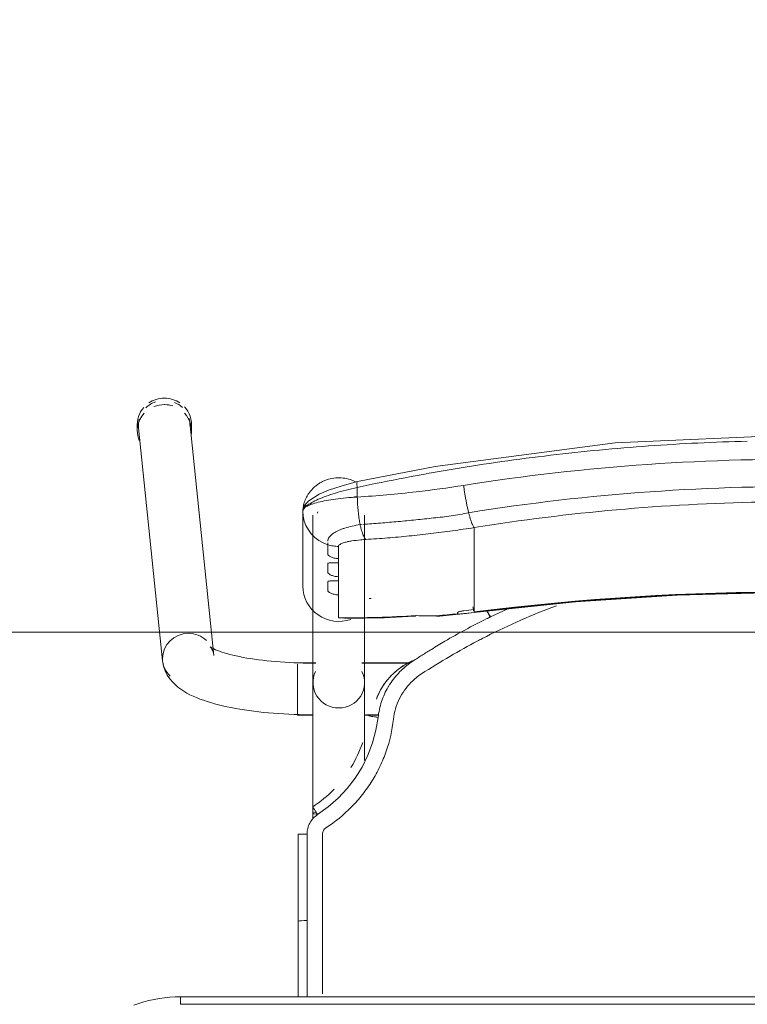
# Model space of a CAD drawing. Header units: metres. Extents: x 3 to 43.5, y -74 to -48.5.
# Tile 107 of 209: x 37.361 to 37.653, y -56.584 to -56.189. Entities that reach past the tile are written whole.
import ezdxf

# ---------------------------------------------------------------- set-up
doc = ezdxf.new("R2010")
doc.units = ezdxf.units.M
doc.layers.add('1PAV - FRIG_dwg', color=7, linetype='Continuous', lineweight=18, true_color=0x767676)
doc.layers.add('TUB_FRIGO', color=30, linetype='Continuous', lineweight=18, true_color=0xff7f00)
doc.layers.add('I-FURN', color=7, linetype='Continuous', lineweight=18)

# ---------------------------------------------------------------- blocks, each defined once
blk = doc.blocks.new('ConjuntoParaAlunoTamanho6 - CJA06_ConjuntoParaAlunoTamanho6-V22-1PAV - FRIGORÍFICA')
at = {"layer": 'I-FURN', "color": 253, "true_color": 0xaaaaaa}
for p, q in [((-0.2643, 0.29456), (-0.2643, 0.29197)), ((-0.2638, 0.29312), (-0.25413, 0.19969)), ((-0.23354, 0.20182), (-0.24321, 0.29526)), ((-0.24254, 0.29197), (-0.24254, 0.29456)), ((-0.1979, 0.25969), (-0.1979, 0.22964)), ((-0.19385, 0.25812), (-0.19385, 0.19097)), ((-0.19207, 0.25896), (-0.19202, 0.25906)), ((-0.19202, 0.25906), (-0.19192, 0.25949)), ((-0.17315, 0.19097), (-0.17315, 0.25812)), ((-0.19734, 0.2558), (-0.19665, 0.25395)), ((-0.19665, 0.25395), (-0.1957, 0.25221)), ((-0.17493, 0.25435), (-0.17437, 0.25441)), ((-0.12923, 0.2438), (-0.12923, 0.25317)), ((-0.1957, 0.25221), (-0.19451, 0.25062)), ((-0.12923, 0.24214), (-0.12923, 0.2438)), ((-0.12923, 0.24214), (-0.12923, 0.23653)), ((-0.18366, 0.24073), (-0.18366, 0.23904)), ((-0.18366, 0.23345), (-0.18366, 0.23176)), ((-0.12923, 0.23653), (-0.12923, 0.23486)), ((-0.12923, 0.23486), (-0.12923, 0.22925)), ((-0.12923, 0.22925), (-0.12923, 0.22759)), ((-0.18366, 0.22617), (-0.18366, 0.21701)), ((-0.12923, 0.22759), (-0.12923, 0.22197)), ((-0.12923, 0.22197), (-0.12923, 0.22031)), ((-0.14414, 0.21757), (-0.12926, 0.21915)), ((-0.11598, 0.22048), (-0.1227, 0.21732)), ((-0.18366, 0.21701), (-0.1818, 0.21679)), ((-0.19271, 0.19894), (-0.2, 0.19894)), ((-0.2, 0.19844), (-0.2, 0.19411)), ((-0.19271, 0.19879), (-0.19385, 0.19879)), ((-0.19385, 0.19879), (-0.19385, 0.19845)), ((-0.19385, 0.19845), (-0.19385, 0.19764)), ((-0.15474, 0.19894), (-0.17429, 0.19894)), ((-0.15494, 0.19879), (-0.17429, 0.19879)), ((-0.2, 0.19393), (-0.2, 0.18575)), ((-0.19385, 0.19367), (-0.19385, 0.1916)), ((-0.2, 0.18573), (-0.2, 0.17922)), ((-0.19385, 0.18688), (-0.19385, 0.18582)), ((-0.19385, 0.18301), (-0.19385, 0.18582)), ((-0.2, 0.17916), (-0.2, 0.17794)), ((-0.2, 0.17794), (-0.19377, 0.17794)), ((-0.19385, 0.17809), (-0.19385, 0.17951)), ((-0.17323, 0.17794), (-0.1676, 0.17794)), ((-0.17268, 0.17809), (-0.16757, 0.17809)), ((-0.19385, 0.13857), (-0.19385, 0.13643)), ((-0.19983, 0.13021), (-0.19982, 0.0953)), ((-0.19982, 0.06488), (-0.19982, 0.0953)), ((-0.19982, 0.0953), (-0.19982, 0.09529)), ((-0.19623, 0.09556), (-0.19738, 0.09554)), ((0.247, 0.06497), (-0.247, 0.06497)), ((-0.247, 0.06497), (-0.247, 0.06197)), ((0.247, 0.06497), (-0.247, 0.06497))]:
    blk.add_line(p, q, dxfattribs=at)
at = {"layer": 'I-FURN', "color": 253, "true_color": 0xaaaaaa, "flags": 128}
for points in [[(0.0001, 0.2904), (-0.07267, 0.28721), (-0.14486, 0.2777), (-0.17603, 0.27161)], [(-0.17603, 0.27161), (-0.18218, 0.26997), (-0.18761, 0.26812), (-0.19131, 0.26652), (-0.19557, 0.2639), (-0.19708, 0.26226), (-0.19765, 0.26113), (-0.1979, 0.25971)], [(-0.17607, 0.26928), (-0.17607, 0.26831), (-0.17607, 0.26734), (-0.17607, 0.26637), (-0.17607, 0.2654)], [(-0.1979, 0.24468), (-0.1979, 0.2522), (-0.1979, 0.25971)], [(-0.1979, 0.25969), (-0.19776, 0.25773), (-0.19734, 0.2558)], [(-0.1979, 0.25969), (-0.1979, 0.25218), (-0.1979, 0.24467), (-0.1979, 0.23715), (-0.1979, 0.22964)], [(-0.19451, 0.25062), (-0.19311, 0.2492), (-0.19152, 0.24799)], [(-0.19152, 0.24799), (-0.18977, 0.24701), (-0.1879, 0.24628)], [(-0.1879, 0.24243), (-0.1879, 0.24339), (-0.1879, 0.24435), (-0.1879, 0.24532), (-0.1879, 0.24628)], [(-0.18366, 0.24561), (-0.18366, 0.24439), (-0.18366, 0.24317), (-0.18366, 0.24195), (-0.18366, 0.24073)], [(-0.1879, 0.23515), (-0.1879, 0.23603), (-0.1879, 0.23692), (-0.1879, 0.2378), (-0.1879, 0.23868)], [(-0.18366, 0.23904), (-0.18366, 0.23764), (-0.18366, 0.23624), (-0.18366, 0.23485), (-0.18366, 0.23345)], [(-0.1879, 0.22787), (-0.1879, 0.22876), (-0.1879, 0.22964), (-0.1879, 0.23052), (-0.1879, 0.23141)], [(-0.18366, 0.23176), (-0.18366, 0.23036), (-0.18366, 0.22897), (-0.18366, 0.22757), (-0.18366, 0.22617)], [(-0.12926, 0.21915), (-0.08865, 0.22342), (-0.0479, 0.2261), (-0.00707, 0.22717), (0.03376, 0.22666), (0.07455, 0.22454), (0.11521, 0.22083), (0.12946, 0.21915)], [(-0.18111, 0.21677), (-0.16533, 0.21701), (-0.15331, 0.21761)], [(-0.1359, 0.2187), (-0.1359, 0.21878), (-0.1359, 0.21886), (-0.1359, 0.21893), (-0.1359, 0.21901)], [(-0.12923, 0.22031), (-0.12923, 0.22007), (-0.12923, 0.21984), (-0.12923, 0.21961), (-0.12923, 0.21937)], [(-0.23354, 0.20182), (-0.23373, 0.20287), (-0.23403, 0.20376), (-0.23437, 0.20445), (-0.23469, 0.20492), (-0.23492, 0.20521), (-0.23505, 0.20534), (-0.23507, 0.20536)], [(-0.23507, 0.20536), (-0.23501, 0.20531), (-0.23482, 0.20518), (-0.23451, 0.20499), (-0.23408, 0.20476), (-0.23355, 0.20449), (-0.23291, 0.2042), (-0.23217, 0.20389), (-0.23133, 0.20358), (-0.23041, 0.20326), (-0.22941, 0.20294), (-0.22832, 0.20262), (-0.22717, 0.2023), (-0.22594, 0.20199), (-0.22464, 0.20169), (-0.22328, 0.2014), (-0.22186, 0.20112), (-0.22039, 0.20086), (-0.21886, 0.2006), (-0.21729, 0.20036), (-0.21567, 0.20014), (-0.214, 0.19993), (-0.2123, 0.19973), (-0.21057, 0.19956), (-0.2088, 0.1994), (-0.207, 0.19926), (-0.20518, 0.19913), (-0.20334, 0.19903), (-0.20148, 0.19894), (-0.19961, 0.19888), (-0.19772, 0.19883), (-0.19583, 0.1988), (-0.19394, 0.19879), (-0.19385, 0.19879)], [(-0.25413, 0.19969), (-0.25375, 0.19762), (-0.25311, 0.19572), (-0.25226, 0.19403), (-0.25129, 0.19256), (-0.25023, 0.19128), (-0.24913, 0.19017), (-0.24799, 0.18919), (-0.24683, 0.18832), (-0.24563, 0.18753), (-0.24441, 0.18681), (-0.24316, 0.18615), (-0.24188, 0.18553), (-0.24055, 0.18496), (-0.23919, 0.18441), (-0.23778, 0.1839), (-0.23633, 0.18341), (-0.23483, 0.18295), (-0.2333, 0.18251), (-0.23171, 0.1821), (-0.23008, 0.1817), (-0.22841, 0.18133), (-0.2267, 0.18098), (-0.22495, 0.18064), (-0.22315, 0.18033), (-0.22132, 0.18004), (-0.21946, 0.17976), (-0.21756, 0.17951), (-0.21562, 0.17928), (-0.21366, 0.17906), (-0.21168, 0.17887), (-0.20967, 0.1787), (-0.20763, 0.17855), (-0.20558, 0.17842), (-0.20352, 0.17831), (-0.20144, 0.17823), (-0.19935, 0.17816), (-0.19725, 0.17811), (-0.19515, 0.17809), (-0.19385, 0.17809)], [(-0.19385, 0.13857), (-0.19385, 0.14057), (-0.19385, 0.14257), (-0.19385, 0.14457), (-0.19385, 0.14656), (-0.19385, 0.14855), (-0.19385, 0.15053), (-0.19385, 0.15249), (-0.19385, 0.15444), (-0.19385, 0.15637), (-0.19385, 0.15827), (-0.19385, 0.16015), (-0.19385, 0.162), (-0.19385, 0.16382), (-0.19385, 0.1656), (-0.19385, 0.16735), (-0.19385, 0.16905), (-0.19385, 0.17071), (-0.19385, 0.17233), (-0.19385, 0.1739), (-0.19385, 0.17541), (-0.19385, 0.17687), (-0.19385, 0.17828), (-0.19385, 0.17963), (-0.19385, 0.18092), (-0.19385, 0.18215), (-0.19385, 0.18331), (-0.19385, 0.18441), (-0.19385, 0.18544), (-0.19385, 0.1864), (-0.19385, 0.18729), (-0.19385, 0.1881), (-0.19385, 0.18885), (-0.19385, 0.18951), (-0.19385, 0.19011), (-0.19385, 0.19062), (-0.19385, 0.19097)], [(-0.17315, 0.19097), (-0.17315, 0.19051), (-0.17315, 0.18998), (-0.17315, 0.18937), (-0.17315, 0.18869), (-0.17315, 0.18793), (-0.17315, 0.1871), (-0.17315, 0.18619), (-0.17315, 0.18522), (-0.17315, 0.18417), (-0.17315, 0.18306), (-0.17315, 0.18188), (-0.17315, 0.18064), (-0.17315, 0.17934), (-0.17315, 0.17798), (-0.17315, 0.17656), (-0.17315, 0.17508), (-0.17315, 0.17355), (-0.17315, 0.17198), (-0.17315, 0.17035), (-0.17315, 0.16868), (-0.17315, 0.16696), (-0.17315, 0.16521), (-0.17315, 0.16342), (-0.17315, 0.16159), (-0.17315, 0.15974)], [(-0.16841, 0.18438), (-0.16841, 0.18437), (-0.16841, 0.18435), (-0.16841, 0.18434), (-0.16841, 0.18432)], [(-0.16774, 0.17706), (-0.16861, 0.17188), (-0.16997, 0.16679), (-0.17181, 0.16185), (-0.17415, 0.15713), (-0.17693, 0.15265), (-0.18013, 0.14846), (-0.18374, 0.14461), (-0.18771, 0.14113), (-0.19199, 0.13805)], [(-0.19623, 0.13025), (-0.19623, 0.12331), (-0.19623, 0.11637), (-0.19623, 0.10942), (-0.19623, 0.10249), (-0.19623, 0.09556)], [(-0.19738, 0.09554), (-0.19841, 0.0955), (-0.1992, 0.09544), (-0.19969, 0.09537), (-0.19982, 0.0953)], [(-0.247, 0.06497), (-0.24912, 0.06492), (-0.25124, 0.0648), (-0.25334, 0.06459), (-0.25544, 0.06429), (-0.25753, 0.06391), (-0.2596, 0.06345), (-0.26165, 0.0629), (-0.26367, 0.06228), (-0.26567, 0.06157)], [(0.247, 0.06197), (0.1235, 0.06197), (0, 0.06197), (-0.1235, 0.06197), (-0.247, 0.06197)], [(-0.247, 0.06197), (-0.1235, 0.06197), (0, 0.06197), (0.1235, 0.06197), (0.247, 0.06197)]]:
    blk.add_lwpolyline(points, dxfattribs=at)
at = {"layer": 'I-FURN', "color": 253, "true_color": 0xaaaaaa}
for centre, major_axis, ratio, start_param, end_param in [((-0.25342, 0.29456), (0.01088, 0), 0.965926, 1.570796, 2.185058), ((-0.25342, 0.29456), (0.01088, 0), 0.965926, 0.959427, 1.570796), ((-0.25342, 0.29456), (0.01088, 0), 0.965926, 2.438822, 3.243525), ((-0.25351, 0.29419), (0.01029, 0.00107), 0.967158, 1.815725, 2.256389), ((-0.25342, 0.29197), (0.01088, 0), 0.965926, 1.570796, 1.965237), ((-0.25342, 0.29197), (0.01088, 0), 0.965926, 1.257624, 1.559899), ((-0.25351, 0.29419), (0.01029, 0.00107), 0.967158, 0.685592, 1.060105), ((-0.25342, 0.29456), (0.01088, 0), 0.965926, 6.170166, 7.020457), ((-0.25342, 0.29197), (0.01088, 0), 0.965926, 2.404268, 3.526261), ((-0.25351, 0.29419), (0.01029, 0.00107), 0.967158, 2.780211, 3.141593), ((-0.25342, 0.29197), (0.01088, 0), 0.965926, 6.182855, 7.015454), ((-0.25351, 0.29419), (0.01029, 0.00107), 0.967158, 6.18338, 6.464028), ((-0.1835, 0.22964), (-0.0144, 0), 0.978148, 0, 1.909658), ((0.0001, -0.77159), (1.0211, 0), 0.978148, 1.443771, 1.697822), ((0.0001, -0.77117), (1.0209, 0), 0.978148, 1.443771, 1.697822), ((-0.17927, 0.60128), (0.385, 0), 0.978148, 4.732926, 4.735013), ((-0.1305, 0.22908), (-0.00124, 0.00992), 0.026339, 2.463316, 2.789234), ((-0.17927, 0.60336), (0.395, 0), 0.978148, 4.701279, 4.780293), ((-0.14501, 0.22754), (-0.00087, 0.00996), 0.018501, 2.957526, 3.350225), ((-0.17927, 0.60263), (0.395, 0), 0.978148, 4.801491, 4.822541), ((-0.17927, 0.60356), (0.395, 0), 0.978148, 4.828782, 4.839414), ((-0.17927, 0.60221), (0.3948, 0), 0.978148, 4.828842, 4.839414), ((-0.24383, 0.20075), (0.01029, 0.00107), 0.967158, 1.470991, 3.041787), ((-0.24383, 0.20075), (0.01029, 0.00107), 0.967158, 0.685592, 1.470991), ((-0.24383, 0.20075), (0.01029, 0.00107), 0.967158, 3.041787, 3.827185), ((-0.1835, 0.19097), (0.01035, 0), 0.978148, 2.686587, 4.712389), ((-0.1835, 0.19097), (0.01035, 0), 0.978148, 4.712389, 6.738191), ((-0.1835, 0.13857), (0.01035, 0), 0.069756, 2.648425, 3.665191)]:
    blk.add_ellipse(centre, major_axis=major_axis, ratio=ratio, start_param=start_param, end_param=end_param, dxfattribs=at)
for points in [[(-0.05929, 0.28591), (-0.06588, 0.28544), (-0.07245, 0.28489), (-0.07901, 0.28427)], [(-0.03953, 0.28708), (-0.04612, 0.28677), (-0.05271, 0.28638), (-0.05929, 0.28591)], [(-0.01972, 0.28779), (-0.02633, 0.28763), (-0.03293, 0.2874), (-0.03953, 0.28708)], [(-0.09864, 0.28217), (-0.10517, 0.28139), (-0.11169, 0.28054), (-0.11819, 0.27961)], [(-0.07901, 0.28427), (-0.08557, 0.28365), (-0.09211, 0.28295), (-0.09864, 0.28217)], [(-0.13762, 0.27661), (-0.14407, 0.27553), (-0.15051, 0.27438), (-0.15692, 0.27316)], [(-0.11819, 0.27961), (-0.12468, 0.27869), (-0.13116, 0.27768), (-0.13762, 0.27661)], [(-0.15692, 0.27316), (-0.16332, 0.27194), (-0.16971, 0.27065), (-0.17607, 0.26928)], [(-0.13346, 0.2701), (-0.13339, 0.26956), (-0.13324, 0.26848), (-0.133, 0.26684), (-0.13272, 0.2652), (-0.13242, 0.26359), (-0.13211, 0.26203), (-0.13178, 0.26053), (-0.13155, 0.25959), (-0.13144, 0.25914)], [(-0.17607, 0.2654), (-0.17914, 0.26523), (-0.18504, 0.2647), (-0.19219, 0.26337), (-0.19528, 0.26223), (-0.19632, 0.26161)], [(-0.17656, 0.26565), (-0.17701, 0.26553), (-0.17746, 0.26541), (-0.17791, 0.26528)], [(-0.17607, 0.2654), (-0.17606, 0.26498), (-0.17604, 0.26413), (-0.17598, 0.26285), (-0.1759, 0.26156), (-0.17579, 0.26028), (-0.17566, 0.25902), (-0.17551, 0.25778), (-0.17533, 0.25659), (-0.17514, 0.25544), (-0.175, 0.25471), (-0.17493, 0.25435)], [(-0.19735, 0.26083), (-0.19771, 0.26046), (-0.1979, 0.26008), (-0.1979, 0.25969)], [(-0.12923, 0.25317), (-0.12932, 0.25327), (-0.1295, 0.25353), (-0.1298, 0.25409), (-0.13011, 0.25481), (-0.13044, 0.25568), (-0.13077, 0.2567), (-0.1311, 0.25786), (-0.13133, 0.2587), (-0.13144, 0.25914)], [(-0.17493, 0.25435), (-0.17484, 0.25392), (-0.17465, 0.25308), (-0.17435, 0.25195), (-0.17403, 0.25093), (-0.17369, 0.25006), (-0.17335, 0.24934), (-0.173, 0.24877), (-0.17277, 0.2485), (-0.17265, 0.2484)], [(-0.16398, 0.24902), (-0.16687, 0.24878), (-0.16977, 0.24858), (-0.17265, 0.2484)], [(-0.15964, 0.24939), (-0.16109, 0.24926), (-0.16254, 0.24913), (-0.16398, 0.24902)], [(-0.14661, 0.25076), (-0.14806, 0.25058), (-0.14951, 0.25042), (-0.15095, 0.25026)], [(-0.14226, 0.2513), (-0.14371, 0.25111), (-0.14516, 0.25093), (-0.14661, 0.25076)], [(-0.1879, 0.24628), (-0.18756, 0.24617), (-0.18687, 0.24599), (-0.18581, 0.24578), (-0.18474, 0.24565), (-0.18402, 0.24561), (-0.18366, 0.24561)], [(-0.09625, 0.22184), (-0.10584, 0.21825), (-0.1152, 0.21414), (-0.12434, 0.2095)], [(-0.15397, 0.21772), (-0.15349, 0.21752), (-0.153, 0.21758), (-0.15247, 0.21788)], [(-0.15247, 0.21788), (-0.15113, 0.21782), (-0.1484, 0.21775), (-0.14556, 0.21776), (-0.14412, 0.21779)], [(-0.1359, 0.21901), (-0.1359, 0.21905), (-0.13586, 0.21912), (-0.13573, 0.21923), (-0.13549, 0.21935), (-0.13518, 0.21946), (-0.13479, 0.21957), (-0.13436, 0.21967), (-0.1339, 0.21974), (-0.13357, 0.21979), (-0.1334, 0.21981)], [(-0.13585, 0.2186), (-0.13587, 0.21862), (-0.13589, 0.21865), (-0.1359, 0.21868), (-0.1359, 0.2187)], [(-0.1227, 0.21732), (-0.12297, 0.21719), (-0.12353, 0.21692), (-0.12408, 0.21665), (-0.12436, 0.21651)], [(-0.12335, 0.21813), (-0.12356, 0.21856), (-0.12377, 0.21898), (-0.12395, 0.21936)], [(-0.12289, 0.21723), (-0.12304, 0.21753), (-0.12319, 0.21783), (-0.12334, 0.21813)], [(-0.12436, 0.21651), (-0.12717, 0.21512), (-0.13276, 0.21224), (-0.13826, 0.20916), (-0.14098, 0.20758)], [(-0.12434, 0.2095), (-0.12494, 0.2092), (-0.12615, 0.20858), (-0.12737, 0.20794), (-0.12798, 0.20762)], [(-0.12798, 0.20762), (-0.13157, 0.20574), (-0.13889, 0.20168), (-0.14651, 0.19698), (-0.1504, 0.19445)], [(-0.14098, 0.20758), (-0.14188, 0.20704), (-0.14368, 0.20597), (-0.14546, 0.20487), (-0.14635, 0.20432)], [(-0.14638, 0.20431), (-0.14762, 0.20355), (-0.1501, 0.202), (-0.15256, 0.20043), (-0.15378, 0.19963)], [(-0.16501, 0.19076), (-0.16447, 0.19151), (-0.16331, 0.19295), (-0.16135, 0.19493), (-0.15919, 0.19669), (-0.15764, 0.19771), (-0.15683, 0.19818)], [(-0.15378, 0.19963), (-0.1555, 0.19851), (-0.15869, 0.19594), (-0.16134, 0.1928), (-0.1625, 0.1911)], [(-0.1568, 0.1982), (-0.15576, 0.1988), (-0.15475, 0.1993), (-0.15376, 0.19971)], [(-0.1504, 0.19445), (-0.15113, 0.19396), (-0.15256, 0.19293), (-0.15386, 0.19174), (-0.15448, 0.19112)], [(-0.1625, 0.1911), (-0.16271, 0.1908), (-0.16313, 0.19018), (-0.16352, 0.18955), (-0.16371, 0.18924)], [(-0.15448, 0.19112), (-0.15645, 0.18912), (-0.15969, 0.18452), (-0.16124, 0.17915), (-0.16156, 0.17636)], [(-0.16371, 0.18924), (-0.16479, 0.18738), (-0.16656, 0.18343), (-0.1675, 0.1792), (-0.16774, 0.17706)], [(-0.16774, 0.17706), (-0.16823, 0.17712), (-0.16921, 0.17725), (-0.17046, 0.17746), (-0.17128, 0.17766), (-0.17147, 0.17776), (-0.17146, 0.1778)], [(-0.17391, 0.16699), (-0.17512, 0.16348), (-0.17671, 0.16011), (-0.17864, 0.15696)], [(-0.1854, 0.14823), (-0.18797, 0.14558), (-0.19084, 0.14321), (-0.19391, 0.14119)], [(-0.19391, 0.14119), (-0.19393, 0.14119), (-0.19385, 0.14103), (-0.19344, 0.14033), (-0.19278, 0.13928), (-0.19225, 0.13846), (-0.19199, 0.13805)], [(-0.19199, 0.13805), (-0.19265, 0.13762), (-0.19383, 0.13663), (-0.19519, 0.13473), (-0.19604, 0.13255), (-0.19622, 0.13104), (-0.19623, 0.13025)], [(-0.18863, 0.13277), (-0.18884, 0.13263), (-0.18922, 0.13231), (-0.18966, 0.1317), (-0.18994, 0.13099), (-0.19, 0.1305), (-0.19, 0.13025)], [(-0.19623, 0.13025), (-0.19672, 0.13025), (-0.1977, 0.13025), (-0.19891, 0.13024), (-0.19969, 0.13022), (-0.19984, 0.13021), (-0.19982, 0.1302)], [(-0.19982, 0.12147), (-0.19982, 0.12438), (-0.19982, 0.12729), (-0.19982, 0.1302)], [(-0.19982, 0.1302), (-0.19982, 0.12438), (-0.19982, 0.11273), (-0.19982, 0.1011), (-0.19982, 0.09529)], [(-0.19982, 0.09528), (-0.19982, 0.1011), (-0.19982, 0.10691), (-0.19982, 0.11273)], [(-0.19982, 0.09529), (-0.19982, 0.08515), (-0.19982, 0.07502), (-0.19982, 0.06488)], [(-0.19982, 0.06488), (-0.19982, 0.06837), (-0.19982, 0.07185), (-0.19982, 0.07534)]]:
    blk.add_open_spline(points, degree=3, dxfattribs=at)
for points, knots in [([(-0.13346, 0.2701), (-0.0847, 0.2778), (0.00519, 0.28415), (0.09466, 0.27626), (0.13366, 0.2701)], [-1, -1, -1, -1, -0.444444, 0, 0, 0, 0]), ([(-0.1979, 0.25971), (-0.1979, 0.26019), (-0.19783, 0.26127), (-0.19747, 0.26287), (-0.19695, 0.2643), (-0.19642, 0.26543), (-0.19585, 0.26637), (-0.19534, 0.26711), (-0.19492, 0.26766), (-0.19447, 0.26819), (-0.19382, 0.2689), (-0.19291, 0.26975), (-0.1919, 0.27053), (-0.19105, 0.27107), (-0.1904, 0.27144), (-0.18973, 0.27177), (-0.18883, 0.27217), (-0.18719, 0.27275), (-0.18474, 0.2732), (-0.18174, 0.27315), (-0.17906, 0.27255), (-0.17745, 0.27187), (-0.17679, 0.27153)], [0, 0, 0, 0, 0.0625, 0.125, 0.15625, 0.1875, 0.21875, 0.234375, 0.25, 0.265625, 0.28125, 0.3125, 0.34375, 0.359375, 0.375, 0.390625, 0.40625, 0.4375, 0.5, 0.5625, 0.625, 0.6721865, 0.6721865, 0.6721865, 0.6721865]), ([(-0.1979, 0.25971), (-0.1979, 0.26034), (-0.19688, 0.26187), (-0.19282, 0.26411), (-0.18865, 0.26578), (-0.18491, 0.26704), (-0.18064, 0.26823), (-0.1776, 0.26895), (-0.17607, 0.26928)], [0, 0, 0, 0, 0.25, 0.5, 0.625, 0.75, 0.875, 1, 1, 1, 1]), ([(-0.1761, 0.27156), (-0.17616, 0.27149), (-0.17627, 0.27106), (-0.17619, 0.27003), (-0.17607, 0.26928)], [0.625, 0.625, 0.625, 0.625, 0.75, 1, 1, 1, 1]), ([(-0.17607, 0.2654), (-0.1682, 0.2659), (-0.154, 0.26716), (-0.13977, 0.2691), (-0.13346, 0.2701)], [-1, -1, -1, -1, -0.444444, 0, 0, 0, 0]), ([(-0.13144, 0.25914), (-0.08343, 0.26683), (0.00512, 0.27318), (0.09323, 0.26529), (0.13164, 0.25914)], [-1, -1, -1, -1, -0.444444, 0, 0, 0, 0]), ([(-0.1965, 0.2622), (-0.19671, 0.26207), (-0.1971, 0.26176), (-0.19769, 0.26096), (-0.1979, 0.26021), (-0.1979, 0.25971)], [0.75, 0.75, 0.75, 0.75, 0.8125, 0.875, 1, 1, 1, 1]), ([(-0.19421, 0.2626), (-0.1945, 0.26266), (-0.19502, 0.2627), (-0.19554, 0.2626), (-0.19576, 0.26254)], [0.5473049, 0.5473049, 0.5473049, 0.5473049, 0.625, 0.6812684, 0.6812684, 0.6812684, 0.6812684]), ([(0.12943, 0.25317), (0.08224, 0.26075), (-0.00484, 0.26702), (-0.09148, 0.25924), (-0.12923, 0.25317)], [-1, -1, -1, -1, -0.444444, 0, 0, 0, 0]), ([(-0.17381, 0.25447), (-0.17147, 0.25462), (-0.16677, 0.25497), (-0.1597, 0.25557), (-0.1538, 0.25614), (-0.14908, 0.25663), (-0.14554, 0.25703), (-0.14198, 0.25739), (-0.13843, 0.25782), (-0.13492, 0.25842), (-0.13259, 0.25889), (-0.13144, 0.25914)], [0, 0, 0, 0, 0.166667, 0.333333, 0.5, 0.583333, 0.666667, 0.75, 0.833333, 0.916667, 1, 1, 1, 1]), ([(-0.1879, 0.24778), (-0.18791, 0.24829), (-0.1875, 0.24933), (-0.18588, 0.25077), (-0.184, 0.25182), (-0.1824, 0.2525), (-0.17978, 0.25344), (-0.17715, 0.25404), (-0.17493, 0.25435)], [0, 0, 0, 0, 0.2, 0.4, 0.55, 0.625, 0.7, 1, 1, 1, 1]), ([(-0.12923, 0.25317), (-0.13213, 0.25271), (-0.13647, 0.25207), (-0.14082, 0.25148), (-0.14226, 0.2513)], [-1, -1, -1, -1, -0.8, -0.7, -0.7, -0.7, -0.7]), ([(-0.15095, 0.25026), (-0.1524, 0.2501), (-0.1553, 0.24979), (-0.15819, 0.24952), (-0.15964, 0.24939)], [-0.4999999, -0.4999999, -0.4999999, -0.4999999, -0.4, -0.3, -0.3, -0.3, -0.3]), ([(-0.1879, 0.24628), (-0.1879, 0.24644), (-0.1879, 0.2467), (-0.1879, 0.247), (-0.1879, 0.2471)], [0, 0, 0, 0, 0.4, 0.6, 0.6, 0.6, 0.6]), ([(-0.17265, 0.2484), (-0.17333, 0.24836), (-0.17532, 0.24821), (-0.17777, 0.24791), (-0.17985, 0.24753), (-0.18163, 0.2471), (-0.18322, 0.24646), (-0.18366, 0.2459), (-0.18366, 0.24561)], [-1, -1, -1, -1, -0.888889, -0.666667, -0.555556, -0.444444, -0.222222, 0, 0, 0, 0]), ([(-0.18366, 0.24073), (-0.18428, 0.24075), (-0.18512, 0.24088), (-0.18609, 0.24117), (-0.18671, 0.24142), (-0.18723, 0.2417), (-0.18762, 0.24198), (-0.18784, 0.24222), (-0.1879, 0.24236), (-0.1879, 0.24243)], [0, 0, 0, 0, 0.25, 0.375, 0.5, 0.625, 0.75, 0.875, 1, 1, 1, 1]), ([(-0.1879, 0.23868), (-0.1879, 0.23875), (-0.18784, 0.23885), (-0.18762, 0.23896), (-0.18723, 0.23902), (-0.18671, 0.23904), (-0.18609, 0.23904), (-0.18512, 0.23903), (-0.18428, 0.23902), (-0.18366, 0.23904)], [0, 0, 0, 0, 0.125, 0.25, 0.375, 0.5, 0.625, 0.75, 1, 1, 1, 1]), ([(-0.18366, 0.23345), (-0.18428, 0.23348), (-0.18512, 0.2336), (-0.18609, 0.23389), (-0.18671, 0.23414), (-0.18723, 0.23442), (-0.18762, 0.2347), (-0.18784, 0.23494), (-0.1879, 0.23508), (-0.1879, 0.23515)], [0, 0, 0, 0, 0.25, 0.375, 0.5, 0.625, 0.75, 0.875, 1, 1, 1, 1]), ([(-0.1879, 0.23141), (-0.1879, 0.23147), (-0.18784, 0.23158), (-0.18762, 0.23168), (-0.18723, 0.23174), (-0.18671, 0.23176), (-0.18609, 0.23176), (-0.18512, 0.23175), (-0.18428, 0.23175), (-0.18366, 0.23176)], [0, 0, 0, 0, 0.125, 0.25, 0.375, 0.5, 0.625, 0.75, 1, 1, 1, 1]), ([(-0.18366, 0.22617), (-0.18428, 0.2262), (-0.18512, 0.22633), (-0.18609, 0.22661), (-0.18671, 0.22687), (-0.18723, 0.22714), (-0.18762, 0.22742), (-0.18784, 0.22767), (-0.1879, 0.22781), (-0.1879, 0.22787)], [0, 0, 0, 0, 0.25, 0.375, 0.5, 0.625, 0.75, 0.875, 1, 1, 1, 1]), ([(-0.1334, 0.21866), (-0.1337, 0.21862), (-0.13425, 0.21856), (-0.13488, 0.2185), (-0.13529, 0.21849), (-0.13555, 0.2185), (-0.13573, 0.21853), (-0.13582, 0.21857), (-0.13585, 0.2186)], [0, 0, 0, 0, 0.25, 0.5, 0.625, 0.75, 0.875, 1, 1, 1, 1]), ([(-0.12388, 0.21967), (-0.12372, 0.21936), (-0.12333, 0.2186), (-0.12291, 0.21776), (-0.1227, 0.21732)], [0.5302375, 0.5302375, 0.5302375, 0.5302375, 0.75, 1, 1, 1, 1]), ([(-0.1535, 0.1999), (-0.15406, 0.19967), (-0.15585, 0.19886), (-0.15753, 0.19787), (-0.15863, 0.1971)], [0.6367527, 0.6367527, 0.6367527, 0.6367527, 0.75, 1, 1, 1, 1]), ([(-0.15863, 0.1971), (-0.16081, 0.19558), (-0.16383, 0.19273), (-0.16686, 0.18807), (-0.16796, 0.18563), (-0.16841, 0.18438)], [0, 0, 0, 0, 0.5, 0.75, 1, 1, 1, 1]), ([(-0.16841, 0.18432), (-0.16799, 0.18547), (-0.16725, 0.18714), (-0.16604, 0.18925), (-0.16537, 0.19026), (-0.16501, 0.19076)], [0, 0, 0, 0, 0.5, 0.75, 1, 1, 1, 1]), ([(-0.16156, 0.17636), (-0.16208, 0.17191), (-0.16353, 0.16549), (-0.16692, 0.15729), (-0.1701, 0.15145), (-0.17391, 0.14602), (-0.17976, 0.13936), (-0.18487, 0.13521), (-0.18863, 0.13277)], [0, 0, 0, 0, 0.25, 0.375, 0.5, 0.625, 0.75, 1, 1, 1, 1]), ([(-0.19, 0.13025), (-0.19, 0.12863), (-0.19, 0.12547), (-0.19, 0.12092), (-0.19, 0.1173), (-0.19, 0.1145), (-0.19, 0.11243), (-0.19, 0.11052), (-0.19, 0.10828), (-0.19, 0.10624), (-0.19, 0.10408), (-0.19, 0.10228), (-0.19, 0.10023), (-0.19, 0.09774), (-0.19, 0.09515), (-0.19, 0.09189), (-0.19, 0.08842), (-0.19, 0.08419), (-0.19, 0.08049), (-0.19, 0.07684), (-0.19, 0.07351), (-0.19, 0.07081), (-0.19, 0.0683), (-0.19, 0.06666), (-0.19, 0.06612)], [0, 0, 0, 0, 0.03125, 0.0625, 0.09375, 0.109375, 0.125, 0.140625, 0.15625, 0.1875, 0.203125, 0.21875, 0.234375, 0.25, 0.265625, 0.28125, 0.3125, 0.328125, 0.34375, 0.359375, 0.3671875, 0.375, 0.3828125, 0.3865101, 0.3865101, 0.3865101, 0.3865101]), ([(-0.19623, 0.06488), (-0.19623, 0.06802), (-0.19623, 0.0747), (-0.19623, 0.0849), (-0.19623, 0.09203), (-0.19623, 0.09556)], [0.8397159, 0.8397159, 0.8397159, 0.8397159, 0.8888889, 0.9444444, 1, 1, 1, 1])]:
    blk.add_open_spline(points, degree=3, knots=knots, dxfattribs=at)
blk = doc.blocks.new('4 GRE - ESCOLA DE CINEMA E AUDIOVISUAL CINE REX R07_rvt-1-1PAV - FRIGORÍFICA')
at = {"layer": 'I-FURN', "color": 253, "lineweight": 18, "true_color": 0xaaaaaa}
blk.add_blockref('ConjuntoParaAlunoTamanho6 - CJA06_ConjuntoParaAlunoTamanho6-V22-1PAV - FRIGORÍFICA', (37.67274, -56.6463), dxfattribs=at)
blk = doc.blocks.new('1PAV - FRIG_dwg-1115125-1PAV - FRIGORÍFICA')
at = {"layer": 'TUB_FRIGO', "flags": 128}
blk.add_lwpolyline([(15.74685, 5.46496), (16.28306, 5.46496), (16.28306, 6.46496), (14.52484, 6.46496), (14.52484, 7.53671)], dxfattribs=at)

msp = doc.modelspace()

# ---------------------------------------------------------------- block references
at = {"lineweight": 5}
msp.add_blockref('4 GRE - ESCOLA DE CINEMA E AUDIOVISUAL CINE REX R07_rvt-1-1PAV - FRIGORÍFICA', (0, 0), dxfattribs=at)
at = {"layer": '1PAV - FRIG_dwg', "color": 7}
msp.add_blockref('1PAV - FRIG_dwg-1115125-1PAV - FRIGORÍFICA', (21.555, -62.9), dxfattribs=at)

doc.saveas('drawing.dxf')
